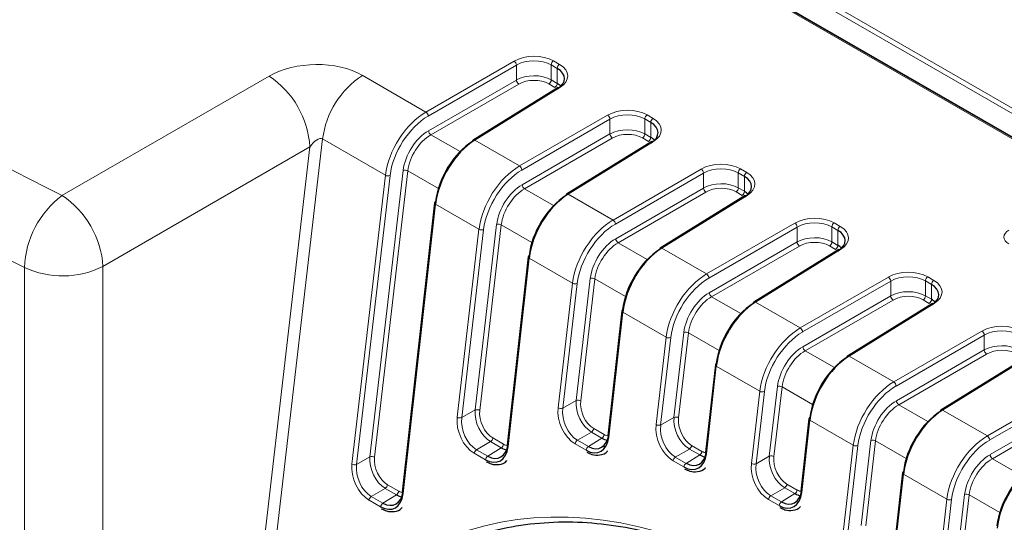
# Paper-space layout 'Blatt2' of a CAD drawing. Header units: millimetres. Extents: x 5 to 418, y 2 to 292.
# Tile 41 of 59: x 127 to 147, y 212 to 222. Entities that reach past the tile are written whole.
import ezdxf

# ---------------------------------------------------------------- set-up
doc = ezdxf.new("R2010")
doc.units = ezdxf.units.MM

psp = doc.layouts.new('Blatt2')

# ---------------------------------------------------------------- linework, layer by layer
at = {"color": 7, "linetype": 'Continuous', "lineweight": 18}
for p, q in [((106.491, 243.835), (155.185, 215.724)), ((155.139, 215.643), (136.747, 226.261)), ((158.234, 213.351), (136.313, 226.005)), ((135.313, 220.301), (137.089, 221.327)), ((137.136, 221.246), (135.36, 220.22)), ((137.136, 220.946), (137.136, 221.246)), ((137.837, 221.25), (137.837, 220.949)), ((137.959, 221.18), (137.837, 221.25)), ((137.884, 221.332), (138.005, 221.261)), ((127.98, 218.617), (132.152, 221.025)), ((134.032, 221.041), (135.313, 220.301)), ((137.959, 220.879), (137.959, 221.18)), ((135.367, 219.924), (137.136, 220.946)), ((137.184, 220.865), (135.414, 219.842)), ((137.913, 220.798), (137.791, 220.868)), ((137.837, 220.949), (137.959, 220.879)), ((138.012, 220.794), (136.297, 219.733)), ((137.199, 219.213), (138.975, 220.239)), ((139.769, 220.243), (139.891, 220.173)), ((139.022, 220.157), (137.246, 219.131)), ((139.022, 219.858), (139.022, 220.157)), ((139.723, 220.162), (139.723, 219.861)), ((139.845, 220.091), (139.723, 220.162)), ((139.845, 219.79), (139.845, 220.091)), ((135.414, 219.842), (136.002, 219.503)), ((137.252, 218.836), (139.022, 219.858)), ((139.723, 219.861), (139.845, 219.79)), ((133.23, 219.758), (131.761, 207.078)), ((134.498, 219.026), (133.23, 219.758)), ((136.297, 219.733), (137.199, 219.213)), ((139.069, 219.776), (137.299, 218.754)), ((139.898, 219.706), (138.183, 218.645)), ((139.799, 219.709), (139.677, 219.779)), ((132.977, 219.596), (128.805, 217.188)), ((131.224, 204.475), (132.977, 219.596)), ((134.185, 213.351), (134.854, 219.123)), ((134.947, 219.114), (134.278, 213.343)), ((135.564, 218.758), (134.947, 219.114)), ((139.084, 218.124), (140.86, 219.15)), ((140.908, 219.069), (139.132, 218.043)), ((140.908, 218.769), (140.908, 219.069)), ((141.608, 219.073), (141.608, 218.772)), ((141.73, 219.003), (141.608, 219.073)), ((141.655, 219.154), (141.777, 219.084)), ((133.823, 213.204), (134.498, 219.026)), ((134.591, 219.018), (133.916, 213.196)), ((141.73, 218.702), (141.73, 219.003)), ((137.299, 218.754), (137.887, 218.415)), ((138.183, 218.645), (139.084, 218.124)), ((139.138, 217.747), (140.908, 218.769)), ((140.955, 218.688), (139.185, 217.665)), ((141.684, 218.62), (141.562, 218.691)), ((141.608, 218.772), (141.73, 218.702)), ((141.784, 218.617), (140.069, 217.556)), ((135.508, 218.443), (134.857, 212.608)), ((136.383, 217.937), (135.508, 218.443)), ((140.97, 217.036), (142.746, 218.062)), ((143.54, 218.066), (143.662, 217.995)), ((135.944, 214.147), (136.383, 217.937)), ((136.476, 217.929), (136.037, 214.139)), ((136.306, 214.294), (136.739, 218.034)), ((136.832, 218.026), (136.399, 214.286)), ((137.449, 217.67), (136.832, 218.026)), ((142.793, 217.98), (141.017, 216.954)), ((142.793, 217.681), (142.793, 217.98)), ((143.494, 217.985), (143.494, 217.683)), ((143.616, 217.914), (143.494, 217.985)), ((143.616, 217.613), (143.616, 217.914)), ((139.185, 217.665), (139.773, 217.326)), ((141.024, 216.658), (142.793, 217.681)), ((143.494, 217.683), (143.616, 217.613)), ((140.069, 217.556), (140.97, 217.036)), ((142.84, 217.599), (141.071, 216.577)), ((143.669, 217.529), (141.954, 216.468)), ((143.57, 217.532), (143.448, 217.602)), ((137.394, 217.354), (136.97, 213.555)), ((138.269, 216.849), (137.394, 217.354)), ((127.223, 203.107), (127.223, 217.167)), ((128.805, 217.188), (128.805, 203.127)), ((138.34, 214.484), (138.625, 216.946)), ((138.718, 216.937), (138.433, 214.476)), ((139.335, 216.581), (138.718, 216.937)), ((142.856, 215.947), (144.632, 216.973)), ((144.679, 216.892), (142.903, 215.866)), ((144.679, 216.592), (144.679, 216.892)), ((145.38, 216.896), (145.38, 216.595)), ((145.502, 216.826), (145.38, 216.896)), ((145.426, 216.977), (145.548, 216.907)), ((137.978, 214.337), (138.269, 216.849)), ((138.362, 216.841), (138.071, 214.329)), ((145.502, 216.525), (145.502, 216.826)), ((141.071, 216.577), (141.659, 216.238)), ((141.954, 216.468), (142.856, 215.947)), ((142.909, 215.57), (144.679, 216.592)), ((144.726, 216.511), (142.956, 215.488)), ((145.455, 216.443), (145.333, 216.514)), ((145.38, 216.595), (145.502, 216.525)), ((139.28, 216.266), (138.999, 213.748)), ((140.155, 215.76), (139.28, 216.266)), ((145.555, 216.44), (143.84, 215.379)), ((144.741, 214.859), (146.517, 215.885)), ((139.95, 213.998), (140.155, 215.76)), ((140.248, 215.752), (140.043, 213.99)), ((140.312, 214.145), (140.51, 215.857)), ((140.603, 215.849), (140.405, 214.136)), ((141.221, 215.492), (140.603, 215.849)), ((146.564, 215.803), (144.788, 214.777)), ((146.564, 215.504), (146.564, 215.803)), ((142.956, 215.488), (143.544, 215.149)), ((144.795, 214.481), (146.564, 215.504)), ((143.84, 215.379), (144.741, 214.859)), ((146.612, 215.422), (144.842, 214.4)), ((147.441, 215.352), (145.725, 214.291)), ((141.165, 215.177), (140.968, 213.411)), ((142.04, 214.672), (141.165, 215.177)), ((142.233, 213.364), (142.396, 214.769)), ((142.489, 214.76), (142.326, 213.356)), ((143.106, 214.404), (142.489, 214.76)), ((146.627, 213.77), (148.403, 214.796)), ((148.45, 214.715), (146.674, 213.689)), ((138.071, 214.329), (138.34, 214.484)), ((141.872, 213.218), (142.04, 214.672)), ((142.133, 214.664), (141.965, 213.209)), ((136.037, 214.139), (136.306, 214.294)), ((144.842, 214.4), (145.43, 214.06)), ((145.725, 214.291), (146.627, 213.77)), ((146.68, 213.393), (148.45, 214.415)), ((148.497, 214.334), (146.728, 213.311)), ((140.043, 213.99), (140.312, 214.145)), ((143.051, 214.088), (142.888, 212.631)), ((143.926, 213.583), (143.051, 214.088)), ((138.695, 213.92), (138.907, 213.798)), ((136.661, 213.73), (136.878, 213.605)), ((138.649, 213.847), (138.367, 213.684)), ((138.367, 213.684), (138.588, 213.556)), ((138.588, 213.556), (138.861, 213.725)), ((138.861, 213.725), (138.649, 213.847)), ((136.616, 213.656), (136.333, 213.493)), ((136.333, 213.493), (136.56, 213.363)), ((136.56, 213.363), (136.832, 213.531)), ((136.832, 213.531), (136.616, 213.656)), ((138.542, 213.483), (138.321, 213.61)), ((140.622, 213.507), (140.339, 213.344)), ((140.83, 213.387), (140.622, 213.507)), ((140.668, 213.58), (140.876, 213.46)), ((143.722, 211.821), (143.926, 213.583)), ((144.019, 213.575), (143.815, 211.813)), ((144.083, 211.968), (144.282, 213.68)), ((144.375, 213.672), (144.176, 211.959)), ((144.992, 213.315), (144.375, 213.672)), ((133.916, 213.196), (134.185, 213.351)), ((136.514, 213.289), (136.287, 213.42)), ((140.339, 213.344), (140.558, 213.218)), ((140.558, 213.218), (140.83, 213.387)), ((141.965, 213.209), (142.233, 213.364)), ((146.728, 213.311), (147.315, 212.972)), ((140.512, 213.145), (140.294, 213.271)), ((144.936, 213), (144.739, 211.233)), ((145.811, 212.495), (144.936, 213)), ((134.495, 212.714), (134.212, 212.551)), ((134.719, 212.584), (134.495, 212.714)), ((134.541, 212.787), (134.765, 212.657)), ((142.543, 212.727), (142.261, 212.564)), ((142.75, 212.607), (142.543, 212.727)), ((142.589, 212.8), (142.796, 212.68)), ((134.212, 212.551), (134.447, 212.415)), ((134.447, 212.415), (134.719, 212.584)), ((142.261, 212.564), (142.478, 212.439)), ((142.478, 212.439), (142.75, 212.607)), ((145.521, 209.983), (145.811, 212.495)), ((145.882, 210.13), (146.167, 212.591)), ((146.26, 212.583), (145.975, 210.122)), ((146.878, 212.227), (146.26, 212.583)), ((134.401, 212.342), (134.167, 212.477)), ((142.432, 212.365), (142.215, 212.491)), ((145.904, 212.486), (145.614, 209.975))]:
    psp.add_line(p, q, dxfattribs=at)
at = {"color": 7, "linetype": 'Continuous', "lineweight": 25}
for p, q in [((158.268, 213.354), (136.334, 226.017)), ((158.508, 213.225), (136.342, 226.021)), ((137.978, 220.797), (136.263, 219.736)), ((139.864, 219.709), (138.149, 218.647)), ((135.489, 218.469), (134.838, 212.635)), ((141.749, 218.62), (140.034, 217.559)), ((143.635, 217.532), (141.92, 216.47)), ((137.374, 217.381), (136.95, 213.582)), ((139.26, 216.292), (138.979, 213.775)), ((145.521, 216.443), (143.806, 215.382)), ((147.406, 215.354), (145.691, 214.293)), ((141.146, 215.204), (140.948, 213.437)), ((143.031, 214.115), (142.869, 212.658)), ((138.882, 213.56), (138.941, 213.566)), ((144.917, 213.027), (144.72, 211.26))]:
    psp.add_line(p, q, dxfattribs=at)
at = {"color": 7, "linetype": 'Continuous', "lineweight": 18}
for centre, radius, start, end in [((137.031, 221.239), 0.106, 3.5432, 56.4801), ((137.94, 221.246), 0.103, 123.2422, 177.3468), ((138.062, 221.175), 0.103, 123.2422, 177.3468), ((131.129, 219.482), 1.851, 3.5409, 56.4591), ((135.042, 219.517), 1.827, 123.525, 172.4415), ((137.242, 220.953), 0.106, 183.5432, 236.4801), ((137.735, 220.954), 0.103, 303.2422, 357.3468), ((137.857, 220.883), 0.103, 303.2422, 357.3468), ((137.993, 220.768), 0.0325, 53.4824, 117.3347), ((135.255, 220.213), 0.106, 3.5432, 56.4801), ((138.916, 220.151), 0.106, 3.5432, 56.4801), ((139.825, 220.157), 0.103, 123.2422, 177.3468), ((139.947, 220.087), 0.103, 123.2422, 177.3468), ((135.472, 219.931), 0.106, 183.5432, 236.4801), ((139.128, 219.864), 0.106, 183.5432, 236.4801), ((139.62, 219.865), 0.103, 303.2422, 357.3468), ((136.278, 219.707), 0.0325, 53.4824, 117.3347), ((139.742, 219.795), 0.103, 303.2422, 357.3468), ((139.879, 219.68), 0.0325, 53.4824, 117.3347), ((134.89, 219.011), 0.118, 61.5664, 108.2185), ((137.14, 219.125), 0.106, 3.5432, 56.4801), ((140.802, 219.062), 0.106, 3.5432, 56.4801), ((141.711, 219.069), 0.103, 123.2422, 177.3468), ((141.833, 218.998), 0.103, 123.2422, 177.3468), ((134.554, 219.13), 0.118, 241.5664, 288.2185), ((137.358, 218.842), 0.106, 183.5432, 236.4801), ((138.164, 218.619), 0.0325, 53.4824, 117.3347), ((141.013, 218.776), 0.106, 183.5432, 236.4801), ((141.506, 218.777), 0.103, 303.2422, 357.3468), ((141.628, 218.706), 0.103, 303.2422, 357.3468), ((129.125, 217.096), 1.903, 126.9789, 177.8491), ((126.958, 217.074), 1.851, 3.5409, 56.4591), ((135.519, 218.471), 0.0307, 183.4448, 248.9082), ((141.764, 218.591), 0.0325, 53.4824, 117.3347), ((139.026, 218.036), 0.106, 3.5432, 56.4801), ((142.688, 217.974), 0.106, 3.5432, 56.4801), ((143.597, 217.98), 0.103, 123.2422, 177.3468), ((136.439, 218.041), 0.118, 241.5664, 288.2185), ((136.776, 217.922), 0.118, 61.5664, 108.2185), ((143.719, 217.91), 0.103, 123.2422, 177.3468), ((139.243, 217.754), 0.106, 183.5432, 236.4801), ((142.899, 217.687), 0.106, 183.5432, 236.4801), ((143.391, 217.688), 0.103, 303.2422, 357.3468), ((140.049, 217.53), 0.0325, 53.4824, 117.3347), ((143.513, 217.618), 0.103, 303.2422, 357.3468), ((143.65, 217.503), 0.0325, 53.4824, 117.3347), ((137.405, 217.383), 0.0307, 183.4448, 248.9082), ((127.993, 218.81), 1.814, 244.8818, 296.598), ((138.662, 216.834), 0.118, 61.5664, 108.2185), ((140.912, 216.948), 0.106, 3.5432, 56.4801), ((144.573, 216.885), 0.106, 3.5432, 56.4801), ((145.482, 216.891), 0.103, 123.2422, 177.3468), ((145.604, 216.821), 0.103, 123.2422, 177.3468), ((138.325, 216.953), 0.118, 241.5664, 288.2185), ((141.129, 216.665), 0.106, 183.5432, 236.4801), ((141.935, 216.442), 0.0325, 53.4824, 117.3347), ((144.784, 216.599), 0.106, 183.5432, 236.4801), ((145.277, 216.6), 0.103, 303.2422, 357.3468), ((145.399, 216.529), 0.103, 303.2422, 357.3468), ((139.291, 216.294), 0.0307, 183.4448, 248.9082), ((145.536, 216.414), 0.0325, 53.4824, 117.3347), ((142.797, 215.859), 0.106, 3.5432, 56.4801), ((146.459, 215.797), 0.106, 3.5432, 56.4801), ((140.211, 215.864), 0.118, 241.5664, 288.2185), ((140.547, 215.745), 0.118, 61.5664, 108.2185), ((143.015, 215.576), 0.106, 183.5432, 236.4801), ((146.67, 215.51), 0.106, 183.5432, 236.4801), ((143.82, 215.353), 0.0325, 53.4824, 117.3347), ((141.176, 215.206), 0.0307, 183.4448, 248.9082), ((142.433, 214.657), 0.118, 61.5664, 108.2185), ((144.683, 214.771), 0.106, 3.5432, 56.4801), ((138.377, 214.372), 0.118, 61.5664, 108.2185), ((142.096, 214.776), 0.118, 241.5664, 288.2185), ((144.9, 214.488), 0.106, 183.5432, 236.4801), ((136.343, 214.182), 0.118, 61.5664, 108.2185), ((138.034, 214.441), 0.118, 241.5664, 288.2185), ((145.706, 214.264), 0.0325, 53.4824, 117.3347), ((136, 214.251), 0.118, 241.5664, 288.2185), ((140.349, 214.033), 0.118, 61.5664, 108.2185), ((143.062, 214.117), 0.0307, 183.4448, 248.9082), ((138.592, 213.934), 0.104, 303.5123, 352.4427), ((140.007, 214.102), 0.118, 241.5664, 288.2185), ((136.558, 213.743), 0.104, 303.5123, 352.4427), ((138.425, 213.597), 0.104, 123.5123, 172.4427), ((138.803, 213.812), 0.104, 303.5123, 352.4427), ((144.319, 213.568), 0.118, 61.5664, 108.2185), ((146.568, 213.682), 0.106, 3.5432, 56.4801), ((136.391, 213.406), 0.104, 123.5123, 172.4427), ((136.775, 213.618), 0.104, 303.5123, 352.4427), ((138.646, 213.469), 0.104, 123.5123, 172.4427), ((140.564, 213.594), 0.104, 303.5123, 352.4427), ((143.982, 213.687), 0.118, 241.5664, 288.2185), ((134.222, 213.239), 0.118, 61.5664, 108.2185), ((136.617, 213.276), 0.104, 123.5123, 172.4427), ((140.397, 213.257), 0.104, 123.5123, 172.4427), ((140.773, 213.474), 0.104, 303.5123, 352.4427), ((142.27, 213.252), 0.118, 61.5664, 108.2185), ((146.786, 213.399), 0.106, 183.5432, 236.4801), ((133.88, 213.308), 0.118, 241.5664, 288.2185), ((140.615, 213.131), 0.104, 123.5123, 172.4427), ((141.928, 213.321), 0.118, 241.5664, 288.2185), ((144.947, 213.029), 0.0307, 183.4448, 248.9082), ((134.437, 212.801), 0.104, 303.5123, 352.4427), ((142.485, 212.814), 0.104, 303.5123, 352.4427), ((134.27, 212.464), 0.104, 123.5123, 172.4427), ((134.662, 212.671), 0.104, 303.5123, 352.4427), ((142.318, 212.477), 0.104, 123.5123, 172.4427), ((142.693, 212.694), 0.104, 303.5123, 352.4427), ((145.868, 212.598), 0.118, 241.5664, 288.2185), ((146.204, 212.479), 0.118, 61.5664, 108.2185), ((134.505, 212.328), 0.104, 123.5123, 172.4427), ((142.535, 212.352), 0.104, 123.5123, 172.4427)]:
    psp.add_arc(centre, radius, start, end, dxfattribs=at)
at = {"color": 7, "linetype": 'Continuous', "lineweight": 25}
for centre, radius, start, end in [((136.283, 219.71), 0.0329, 127.0519, 186.4224), ((138.169, 218.621), 0.0329, 127.0519, 186.4224), ((135.514, 218.464), 0.0262, 106.0768, 167.0913), ((140.054, 217.533), 0.0329, 127.0519, 186.4224), ((137.4, 217.375), 0.0262, 106.0768, 167.0913), ((141.94, 216.444), 0.0329, 127.0519, 186.4224), ((139.286, 216.286), 0.0262, 106.0768, 167.0913), ((143.825, 215.356), 0.0329, 127.0519, 186.4224), ((141.171, 215.198), 0.0262, 106.0768, 167.0913), ((145.711, 214.267), 0.0329, 127.0519, 186.4224), ((143.057, 214.109), 0.0262, 106.0768, 167.0913), ((139.01, 213.777), 0.0307, 183.4448, 248.9082), ((136.981, 213.584), 0.0307, 183.4448, 248.9082), ((140.979, 213.439), 0.0307, 183.4448, 248.9082), ((144.942, 213.021), 0.0262, 106.0768, 167.0913), ((134.868, 212.636), 0.0307, 183.4448, 248.9082), ((142.899, 212.659), 0.0307, 183.4448, 248.9082)]:
    psp.add_arc(centre, radius, start, end, dxfattribs=at)
at = {"color": 7, "linetype": 'Continuous', "lineweight": 18}
for centre, major_axis, ratio, start_param, end_param in [((137.483, 221.092), (0.567, 0.009), 0.587473, 0.776176, 2.329519), ((133.078, 220.47), (1.342, 0.036), 0.587018, 0.763393, 2.31656), ((137.484, 221.038), (0.5, 0.009), 0.588816, 0.774897, 2.32824), ((137.605, 221.022), (0.567, 0.009), 0.587473, 5.506018, 7.059361), ((137.484, 220.739), (0.5, 0.007), 0.586126, 0.777443, 2.330786), ((137.485, 220.685), (0.433, 0.007), 0.587473, 0.776176, 2.329519), ((135.328, 219.357), (0.598, 1.002), 0.586803, 0.811623, 2.22499), ((139.368, 220.003), (0.567, 0.009), 0.587473, 0.776176, 2.329519), ((139.369, 219.949), (0.5, 0.009), 0.588816, 0.774897, 2.32824), ((135.374, 219.33), (0.565, 0.944), 0.587369, 0.812156, 2.225524), ((139.49, 219.933), (0.567, 0.009), 0.587473, 5.506018, 7.059361), ((135.376, 219.331), (0.376, 0.629), 0.587369, 0.812156, 2.225524), ((135.422, 219.303), (0.343, 0.572), 0.588357, 0.813094, 2.226462), ((139.369, 219.65), (0.5, 0.007), 0.586126, 0.777443, 2.330786), ((139.37, 219.596), (0.433, 0.007), 0.587473, 0.776176, 2.329519), ((133.092, 219.526), (0.14, 0.23), 0.501151, 0.020763, 1.57393), ((141.254, 218.915), (0.567, 0.009), 0.587473, 0.776176, 2.329519), ((137.214, 218.269), (0.598, 1.002), 0.586803, 0.811623, 2.22499), ((137.26, 218.241), (0.565, 0.944), 0.587369, 0.812156, 2.225524), ((141.255, 218.861), (0.5, 0.009), 0.588816, 0.774897, 2.32824), ((141.376, 218.844), (0.567, 0.009), 0.587473, 5.506018, 7.059361), ((141.255, 218.562), (0.5, 0.007), 0.586126, 0.777443, 2.330786), ((137.262, 218.242), (0.376, 0.629), 0.587369, 0.812156, 2.225524), ((137.308, 218.214), (0.343, 0.572), 0.588357, 0.813094, 2.226462), ((141.256, 218.508), (0.433, 0.007), 0.587473, 0.776176, 2.329519), ((139.099, 217.18), (0.598, 1.002), 0.586803, 0.811623, 2.22499), ((143.14, 217.826), (0.567, 0.009), 0.587473, 0.776176, 2.329519), ((143.141, 217.772), (0.5, 0.009), 0.588816, 0.774897, 2.32824), ((139.146, 217.153), (0.565, 0.944), 0.587369, 0.812156, 2.225524), ((143.262, 217.756), (0.567, 0.009), 0.587473, 5.506018, 7.059361), ((147.294, 217.784), (0.333, 0.005), 0.58748, 2.347599, 3.91809), ((139.147, 217.154), (0.376, 0.629), 0.587369, 0.812156, 2.225524), ((139.194, 217.126), (0.343, 0.572), 0.588357, 0.813094, 2.226462), ((143.141, 217.473), (0.5, 0.007), 0.586126, 0.777443, 2.330786), ((143.141, 217.419), (0.433, 0.007), 0.587473, 0.776176, 2.329519), ((145.025, 216.738), (0.567, 0.009), 0.587473, 0.776176, 2.329519), ((140.985, 216.092), (0.598, 1.002), 0.586803, 0.811623, 2.22499), ((141.031, 216.064), (0.565, 0.944), 0.587369, 0.812156, 2.225524), ((145.026, 216.684), (0.5, 0.009), 0.588816, 0.774897, 2.32824), ((145.147, 216.667), (0.567, 0.009), 0.587473, 5.506018, 7.059361), ((145.026, 216.385), (0.5, 0.007), 0.586126, 0.777443, 2.330786), ((141.033, 216.065), (0.376, 0.629), 0.587369, 0.812156, 2.225524), ((141.079, 216.037), (0.343, 0.572), 0.588357, 0.813094, 2.226462), ((145.027, 216.331), (0.433, 0.007), 0.587473, 0.776176, 2.329519), ((142.871, 215.003), (0.598, 1.002), 0.586803, 0.811623, 2.22499), ((146.911, 215.649), (0.567, 0.009), 0.587473, 0.776176, 2.329519), ((146.912, 215.595), (0.5, 0.009), 0.588816, 0.774897, 2.32824), ((142.917, 214.975), (0.565, 0.944), 0.587369, 0.812156, 2.225524), ((142.919, 214.976), (0.376, 0.629), 0.587369, 0.812156, 2.225524), ((142.965, 214.949), (0.343, 0.572), 0.588357, 0.813094, 2.226462), ((146.912, 215.296), (0.5, 0.007), 0.586126, 0.777443, 2.330786), ((146.913, 215.242), (0.433, 0.007), 0.587473, 0.776176, 2.329519), ((144.756, 213.915), (0.598, 1.002), 0.586803, 0.811623, 2.22499), ((144.802, 213.887), (0.565, 0.944), 0.587369, 0.812156, 2.225524), ((138.693, 214.28), (-0.196, 0.462), 0.640933, 0.863979, 2.434471), ((144.804, 213.888), (0.376, 0.629), 0.587369, 0.812156, 2.225524), ((136.659, 214.089), (-0.196, 0.462), 0.640933, 0.863979, 2.434471), ((136.705, 214.109), (-0.161, 0.405), 0.652481, 0.880233, 2.450725), ((138.379, 214.106), (-0.211, 0.53), 0.652481, 0.880233, 2.450725), ((138.425, 214.126), (-0.175, 0.472), 0.663541, 0.897771, 2.468263), ((138.739, 214.299), (-0.161, 0.405), 0.652481, 0.880233, 2.450725), ((144.85, 213.86), (0.343, 0.572), 0.588357, 0.813094, 2.226462), ((136.345, 213.916), (-0.211, 0.53), 0.652481, 0.880233, 2.450725), ((136.392, 213.935), (-0.175, 0.472), 0.663541, 0.897771, 2.468263), ((140.665, 213.94), (-0.196, 0.462), 0.640933, 0.863979, 2.434471), ((140.712, 213.96), (-0.161, 0.405), 0.652481, 0.880233, 2.450725), ((140.351, 213.767), (-0.211, 0.53), 0.652481, 0.880233, 2.450725), ((140.398, 213.786), (-0.175, 0.472), 0.663541, 0.897771, 2.468263), ((138.949, 214.178), (-0.162, 0.406), 0.648949, 2.452196, 2.730228), ((146.642, 212.826), (0.598, 1.002), 0.586803, 0.811623, 2.22499), ((146.688, 212.798), (0.565, 0.944), 0.587369, 0.812156, 2.225524), ((136.92, 213.985), (-0.162, 0.406), 0.648949, 2.452196, 2.730228), ((134.538, 213.147), (-0.196, 0.462), 0.640933, 0.863979, 2.434471), ((134.585, 213.166), (-0.161, 0.405), 0.652481, 0.880233, 2.450725), ((140.918, 213.84), (-0.162, 0.406), 0.648949, 2.452196, 2.730228), ((142.586, 213.16), (-0.196, 0.462), 0.640933, 0.863979, 2.434471), ((142.633, 213.179), (-0.161, 0.405), 0.652481, 0.880233, 2.450725), ((146.69, 212.799), (0.376, 0.629), 0.587369, 0.812156, 2.225524), ((146.736, 212.772), (0.343, 0.572), 0.588357, 0.813094, 2.226462), ((140.804, 199.07), (-5.084, 12.639), 0.65101, 5.739269, 6.938021), ((134.224, 212.973), (-0.211, 0.53), 0.652481, 0.880233, 2.450725), ((134.271, 212.993), (-0.175, 0.472), 0.663541, 0.897771, 2.468263), ((142.273, 212.986), (-0.211, 0.53), 0.652481, 0.880233, 2.450725), ((142.319, 213.006), (-0.175, 0.472), 0.663541, 0.897771, 2.468263), ((134.808, 213.037), (-0.162, 0.406), 0.648949, 2.452196, 2.730228), ((142.839, 213.061), (-0.162, 0.406), 0.648949, 2.452196, 2.730228)]:
    psp.add_ellipse(centre, major_axis=major_axis, ratio=ratio, start_param=start_param, end_param=end_param, dxfattribs=at)
at = {"color": 7, "linetype": 'Continuous', "lineweight": 25}
for centre, major_axis, ratio, start_param, end_param in [((137.606, 220.968), (0.5, 0.009), 0.588816, 5.504739, 7.058082), ((137.606, 220.668), (0.5, 0.007), 0.586126, 0.528925, 0.777443), ((139.491, 219.879), (0.5, 0.009), 0.588816, 5.504739, 7.058082), ((136.264, 218.816), (0.536, 0.961), 0.567218, 0.794692, 2.20806), ((136.312, 218.789), (0.569, 1.019), 0.567804, 0.795158, 2.208525), ((139.491, 219.58), (0.5, 0.007), 0.586126, 0.528925, 0.777443), ((141.377, 218.791), (0.5, 0.009), 0.588816, 5.504739, 7.058082), ((138.197, 217.701), (0.569, 1.019), 0.567804, 0.795158, 2.208525), ((141.377, 218.491), (0.5, 0.007), 0.586126, 0.528925, 0.777443), ((138.149, 217.728), (0.536, 0.961), 0.567218, 0.794692, 2.20806), ((143.262, 217.702), (0.5, 0.009), 0.588816, 5.504739, 7.058082), ((140.035, 216.639), (0.536, 0.961), 0.567218, 0.794692, 2.20806), ((140.083, 216.612), (0.569, 1.019), 0.567804, 0.795158, 2.208525), ((143.262, 217.403), (0.5, 0.007), 0.586126, 0.528925, 0.777443), ((145.148, 216.613), (0.5, 0.009), 0.588816, 5.504739, 7.058082), ((141.969, 215.524), (0.569, 1.019), 0.567804, 0.795158, 2.208525), ((145.148, 216.314), (0.5, 0.007), 0.586126, 0.528925, 0.777443), ((141.921, 215.551), (0.536, 0.961), 0.567218, 0.794692, 2.20806), ((143.806, 214.462), (0.536, 0.961), 0.567218, 0.794692, 2.20806), ((143.854, 214.435), (0.569, 1.019), 0.567804, 0.795158, 2.208525), ((145.74, 213.347), (0.569, 1.019), 0.567804, 0.795158, 2.208525), ((145.692, 213.373), (0.536, 0.961), 0.567218, 0.794692, 2.20806), ((138.598, 213.98), (-0.212, 0.531), 0.648949, 2.452196, 4.022688), ((138.645, 213.999), (-0.175, 0.474), 0.656308, 2.471353, 4.041844), ((138.902, 214.159), (-0.199, 0.462), 0.640983, 2.433964, 2.739422), ((136.569, 213.787), (-0.212, 0.531), 0.648949, 2.452196, 4.022688), ((136.616, 213.806), (-0.175, 0.474), 0.656308, 2.471353, 4.041844), ((136.874, 213.965), (-0.199, 0.462), 0.640983, 2.433964, 2.739422), ((140.567, 213.642), (-0.212, 0.531), 0.648949, 2.452196, 4.022688), ((140.614, 213.661), (-0.175, 0.474), 0.656308, 2.471353, 4.041844), ((140.872, 213.821), (-0.199, 0.462), 0.640983, 2.433964, 2.739422), ((147.578, 212.285), (0.536, 0.961), 0.567218, 0.794692, 2.20806), ((147.625, 212.258), (0.569, 1.019), 0.567804, 0.795158, 2.208525), ((134.456, 212.839), (-0.212, 0.531), 0.648949, 2.452196, 4.022688), ((134.503, 212.859), (-0.175, 0.474), 0.656308, 2.471353, 4.041844), ((134.761, 213.018), (-0.199, 0.462), 0.640983, 2.433964, 2.739422), ((142.487, 212.862), (-0.212, 0.531), 0.648949, 2.452196, 4.022688), ((142.534, 212.882), (-0.175, 0.474), 0.656308, 2.471353, 4.041844), ((142.792, 213.041), (-0.199, 0.462), 0.640983, 2.433964, 2.739422)]:
    psp.add_ellipse(centre, major_axis=major_axis, ratio=ratio, start_param=start_param, end_param=end_param, dxfattribs=at)
at = {"color": 7, "linetype": 'Continuous', "lineweight": 18}
for points, knots in [([(93.033, 239.326), (95.612, 237.58), (100.015, 234.599), (106.531, 230.535), (112.397, 227.044), (118.417, 223.647), (123.627, 220.847), (126.852, 219.195), (127.98, 218.617)], [0, 0, 0, 0, 0.237503, 0.405606, 0.573709, 0.741642, 0.909575, 1, 1, 1, 1]), ([(127.223, 217.167), (126.091, 217.748), (122.854, 219.406), (117.626, 222.216), (111.585, 225.625), (105.698, 229.128), (99.16, 233.206), (94.741, 236.198), (92.154, 237.95)], [0, 0, 0, 0, 0.090427, 0.258359, 0.426292, 0.594393, 0.762495, 1, 1, 1, 1])]:
    psp.add_open_spline(points, degree=3, knots=knots, dxfattribs=at)
at = {"color": 7, "linetype": 'Continuous', "lineweight": 25}
for points, knots in [([(138.556, 213.444), (138.59, 213.427), (138.677, 213.384), (138.822, 213.38), (138.937, 213.415), (138.973, 213.465), (138.975, 213.468)], [0, 0, 0, 0, 0.234344, 0.593789, 0.976248, 1, 1, 1, 1]), ([(136.527, 213.251), (136.562, 213.234), (136.649, 213.191), (136.794, 213.187), (136.908, 213.222), (136.944, 213.272), (136.946, 213.274)], [0, 0, 0, 0, 0.234344, 0.593789, 0.976248, 1, 1, 1, 1]), ([(140.525, 213.107), (140.56, 213.089), (140.647, 213.046), (140.792, 213.042), (140.906, 213.077), (140.942, 213.127), (140.944, 213.13)], [0, 0, 0, 0, 0.234344, 0.593789, 0.976248, 1, 1, 1, 1]), ([(134.414, 212.304), (134.449, 212.287), (134.536, 212.244), (134.681, 212.24), (134.795, 212.275), (134.831, 212.324), (134.833, 212.327)], [0, 0, 0, 0, 0.234344, 0.593789, 0.976248, 1, 1, 1, 1]), ([(142.445, 212.327), (142.48, 212.31), (142.567, 212.267), (142.712, 212.263), (142.826, 212.298), (142.862, 212.347), (142.864, 212.35)], [0, 0, 0, 0, 0.234344, 0.593789, 0.976248, 1, 1, 1, 1]), ([(142.938, 210.368), (142.538, 210.629), (141.607, 211.237), (140.124, 211.792), (138.539, 212.079), (137.033, 211.994), (135.623, 211.552), (134.368, 210.767), (133.288, 209.644), (132.495, 208.377), (132.138, 207.422), (131.991, 207.03)], [0, 0, 0, 0, 0.089786, 0.20892, 0.324426, 0.443255, 0.559247, 0.678547, 0.795554, 0.915892, 1, 1, 1, 1])]:
    psp.add_open_spline(points, degree=3, knots=knots, dxfattribs=at)

doc.saveas('drawing.dxf')
